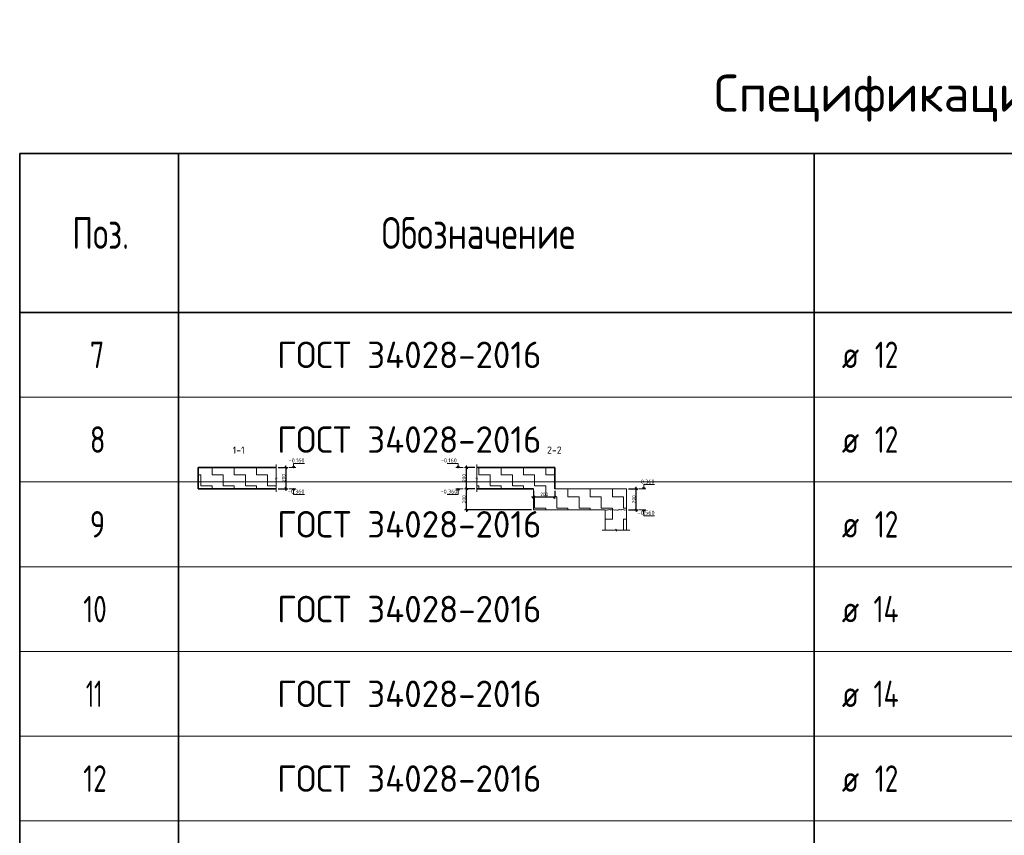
# Model space of a CAD drawing. Header units: metres. Extents: x -38 to 100, y -15 to 19.
# Tile 31 of 40: x 70 to 79, y 10 to 17. Entities that reach past the tile are written whole.
import ezdxf

# ---------------------------------------------------------------- set-up
doc = ezdxf.new("R2010")
doc.units = ezdxf.units.M
doc.header["$PDMODE"] = 65
doc.layers.add('XR$4$ВК__отв в полу 1-2 эт', color=220, linetype='Continuous', lineweight=25)
doc.layers.add('XR$4$Размерная линия_ общее', color=7, linetype='Continuous', lineweight=13)
doc.styles.add('ISOCPEUR', font='txt')
doc.dimstyles.new('DIMSTYLE_11', dxfattribs={"dimtxt": 0.033, "dimasz": 0.0375, "dimexe": 0, "dimexo": 0, "dimgap": 0.0165, "dimtad": 2, "dimdec": 0, "dimlfac": 1000, "dimrnd": 1, "dimzin": 12, "dimdsep": 46, "dimtxsty": 'ISOCPEUR', "dimblk1": 'ALL_ML_STRICH', "dimblk2": 'ALL_ML_STRICH', "dimsah": 1, "dimcen": 0, "dimclrd": 7, "dimclre": 256, "dimclrt": 7, "dimadec": 0, "dimazin": 0, "dimtfac": 1, "dimtdec": 0, "dimtix": 1, "dimtmove": 2, "dimatfit": 3, "dimfxl": 0, "dimtzin": 0, "dimlwd": 0, "dimlwe": -3, "dimarcsym": 0})
pattern_1 = [(0, (0.21, 0.21), (0.105, 0.105), [0.105, -0.105]), (90, (0.21, 0.21), (-0.105, 0.105), [0.105, -0.105])]

# ---------------------------------------------------------------- blocks, each defined once
blk = doc.blocks.new('ЭЛЕМЕНТ_УЗОРА_1')
at = {"color": 7, "linetype": 'Continuous', "lineweight": 13, "transparency": 33554687}
blk.add_line((72.0051, 12.8573), (72.0051, 12.8573), dxfattribs=at)
blk.add_lwpolyline([(72.0051, 13.1173), (72.0051, 12.9901), (72.0151, 12.9865), (71.9951, 12.9816), (72.0051, 12.9774), (72.0051, 12.8573)], dxfattribs=at)
blk = doc.blocks.new('ЭЛЕМЕНТ_УЗОРА_2')
at = {"color": 7, "linetype": 'Continuous', "lineweight": 13, "transparency": 33554687}
blk.add_line((73.8995, 12.8573), (73.8995, 12.8573), dxfattribs=at)
blk.add_lwpolyline([(73.8995, 13.1173), (73.8995, 12.9901), (73.8895, 12.9865), (73.9095, 12.9816), (73.8995, 12.9774), (73.8995, 12.8573)], dxfattribs=at)
blk = doc.blocks.new('ЭЛЕМЕНТ_УЗОРА_3')
at = {"color": 7, "linetype": 'Continuous', "lineweight": 13, "transparency": 33554687}
blk.add_line((75.343, 12.4969), (75.343, 12.4969), dxfattribs=at)
blk.add_lwpolyline([(75.083, 12.4969), (75.2101, 12.4969), (75.2138, 12.5069), (75.2187, 12.4869), (75.2229, 12.4969), (75.343, 12.4969)], dxfattribs=at)
blk = doc.blocks.new('ЭЛЕМЕНТ_УЗОРА_4')
at = {"color": 7, "linetype": 'Continuous', "lineweight": 13, "transparency": 33554687}
blk.add_line((75.313, 12.6873), (75.313, 12.6873), dxfattribs=at)
for points in [[(75.113, 12.6873), (75.123, 12.6843), (75.1273, 12.6857), (75.133, 12.6903), (75.143, 12.6903), (75.1491, 12.6911), (75.1585, 12.688), (75.1699, 12.6882), (75.1789, 12.6908), (75.1888, 12.6891), (75.1984, 12.685), (75.213, 12.6873)], [(75.213, 12.6873), (75.223, 12.6843), (75.2273, 12.6857), (75.233, 12.6903), (75.243, 12.6903), (75.2491, 12.6911), (75.2585, 12.688), (75.2699, 12.6882), (75.2789, 12.6908), (75.2888, 12.6891), (75.2984, 12.685), (75.313, 12.6873)]]:
    blk.add_lwpolyline(points, dxfattribs=at)
blk = doc.blocks.new('ALL_ML_STRICH')
at = {"color": 0, "linetype": 'ByBlock', "lineweight": -2}
for p, q in [((-1, 0), (0.5, 0)), ((-0.3, -0.3), (0.3, 0.3)), ((0, -0.5), (0, 0.5))]:
    blk.add_line(p, q, dxfattribs=at)
blk = doc.blocks.new('*D146')
at = {"layer": 'DEFPOINTS', "color": 7, "linetype": 'Continuous', "lineweight": 13, "transparency": 33554687}
for p in [(73.8995, 12.8873), (73.803, 12.6873), (74.435, 12.6873)]:
    blk.add_point(p, dxfattribs=at)
at = {"layer": 'XR$4$Размерная линия_ общее', "color": 253, "linetype": 'Continuous', "lineweight": -2, "true_color": 0xa0a0a0, "transparency": 33554687}
for p, q in [((73.8795, 12.8873), (73.803, 12.8873)), ((74.415, 12.6873), (73.803, 12.6873))]:
    blk.add_line(p, q, dxfattribs=at)
at = {"layer": 'XR$4$Размерная линия_ общее', "color": 7, "linetype": 'Continuous', "lineweight": -2, "transparency": 33554687}
blk.add_line((73.803, 12.6873), (73.803, 12.8873), dxfattribs=at)
at = {"layer": 'XR$4$Размерная линия_ общее', "color": 7, "linetype": 'Continuous', "lineweight": 13, "transparency": 33554687, "xscale": 0.0375, "yscale": 0.0375, "zscale": 0.0375}
for p, rotation in [((73.803, 12.8873), 90), ((73.803, 12.6873), 270)]:
    blk.add_blockref('ALL_ML_STRICH', p, dxfattribs=dict(at, rotation=rotation))
at = {"layer": 'XR$4$Размерная линия_ общее', "color": 7, "linetype": 'Continuous', "lineweight": 13, "transparency": 33554687, "insert": (73.779, 12.7889), "char_height": 0.033, "width": 0.099, "attachment_point": 5, "rotation": 90, "style": 'ISOCPEUR'}
blk.add_mtext('\\A1;{200}', dxfattribs=at)
blk = doc.blocks.new('*D147')
at = {"layer": 'DEFPOINTS', "color": 7, "linetype": 'Continuous', "lineweight": 13, "transparency": 33554687}
for p in [(73.8995, 13.0873), (73.803, 12.8873), (73.8995, 12.8873)]:
    blk.add_point(p, dxfattribs=at)
at = {"layer": 'XR$4$Размерная линия_ общее', "color": 253, "linetype": 'Continuous', "lineweight": -2, "true_color": 0xa0a0a0, "transparency": 33554687}
for p, q in [((73.8795, 13.0873), (73.803, 13.0873)), ((73.8795, 12.8873), (73.803, 12.8873))]:
    blk.add_line(p, q, dxfattribs=at)
at = {"layer": 'XR$4$Размерная линия_ общее', "color": 7, "linetype": 'Continuous', "lineweight": -2, "transparency": 33554687}
blk.add_line((73.803, 12.8873), (73.803, 13.0873), dxfattribs=at)
at = {"layer": 'XR$4$Размерная линия_ общее', "color": 7, "linetype": 'Continuous', "lineweight": 13, "transparency": 33554687, "xscale": 0.0375, "yscale": 0.0375, "zscale": 0.0375}
for p, rotation in [((73.803, 13.0873), 90), ((73.803, 12.8873), 270)]:
    blk.add_blockref('ALL_ML_STRICH', p, dxfattribs=dict(at, rotation=rotation))
at = {"layer": 'XR$4$Размерная линия_ общее', "color": 7, "linetype": 'Continuous', "lineweight": 13, "transparency": 33554687, "insert": (73.779, 12.9889), "char_height": 0.033, "width": 0.099, "attachment_point": 5, "rotation": 90, "style": 'ISOCPEUR'}
blk.add_mtext('\\A1;{200}', dxfattribs=at)
blk = doc.blocks.new('*D148')
at = {"layer": 'DEFPOINTS', "color": 7, "linetype": 'Continuous', "lineweight": 13, "transparency": 33554687}
for p in [(75.313, 12.8873), (75.313, 12.6873), (75.4054, 12.6873)]:
    blk.add_point(p, dxfattribs=at)
at = {"layer": 'XR$4$Размерная линия_ общее', "color": 253, "linetype": 'Continuous', "lineweight": -2, "true_color": 0xa0a0a0, "transparency": 33554687}
for p, q in [((75.333, 12.8873), (75.4054, 12.8873)), ((75.333, 12.6873), (75.4054, 12.6873))]:
    blk.add_line(p, q, dxfattribs=at)
at = {"layer": 'XR$4$Размерная линия_ общее', "color": 7, "linetype": 'Continuous', "lineweight": -2, "transparency": 33554687}
blk.add_line((75.4054, 12.6873), (75.4054, 12.8873), dxfattribs=at)
at = {"layer": 'XR$4$Размерная линия_ общее', "color": 7, "linetype": 'Continuous', "lineweight": 13, "transparency": 33554687, "xscale": 0.0375, "yscale": 0.0375, "zscale": 0.0375}
for p, rotation in [((75.4054, 12.8873), 90), ((75.4054, 12.6873), 270)]:
    blk.add_blockref('ALL_ML_STRICH', p, dxfattribs=dict(at, rotation=rotation))
at = {"layer": 'XR$4$Размерная линия_ общее', "color": 7, "linetype": 'Continuous', "lineweight": 13, "transparency": 33554687, "insert": (75.3814, 12.7889), "char_height": 0.033, "width": 0.099, "attachment_point": 5, "rotation": 90, "style": 'ISOCPEUR'}
blk.add_mtext('\\A1;{200}', dxfattribs=at)
blk = doc.blocks.new('*D149')
at = {"layer": 'DEFPOINTS', "color": 7, "linetype": 'Continuous', "lineweight": 13, "transparency": 33554687}
for p in [(74.435, 12.8873), (74.635, 12.8873), (74.435, 12.8105)]:
    blk.add_point(p, dxfattribs=at)
at = {"layer": 'XR$4$Размерная линия_ общее', "color": 253, "linetype": 'Continuous', "lineweight": -2, "true_color": 0xa0a0a0, "transparency": 33554687}
for p, q in [((74.435, 12.8673), (74.435, 12.8105)), ((74.635, 12.8673), (74.635, 12.8105))]:
    blk.add_line(p, q, dxfattribs=at)
at = {"layer": 'XR$4$Размерная линия_ общее', "color": 7, "linetype": 'Continuous', "lineweight": -2, "transparency": 33554687}
blk.add_line((74.435, 12.8105), (74.635, 12.8105), dxfattribs=at)
at = {"layer": 'XR$4$Размерная линия_ общее', "color": 7, "linetype": 'Continuous', "lineweight": 13, "transparency": 33554687, "xscale": 0.0375, "yscale": 0.0375, "zscale": 0.0375, "rotation": 180}
blk.add_blockref('ALL_ML_STRICH', (74.435, 12.8105), dxfattribs=at)
at = {"layer": 'XR$4$Размерная линия_ общее', "color": 7, "linetype": 'Continuous', "lineweight": 13, "transparency": 33554687, "xscale": 0.0375, "yscale": 0.0375, "zscale": 0.0375}
blk.add_blockref('ALL_ML_STRICH', (74.635, 12.8105), dxfattribs=at)
at = {"layer": 'XR$4$Размерная линия_ общее', "color": 7, "linetype": 'Continuous', "lineweight": 13, "transparency": 33554687, "insert": (74.5366, 12.8345), "char_height": 0.033, "width": 0.099, "attachment_point": 5, "style": 'ISOCPEUR'}
blk.add_mtext('\\A1;{200}', dxfattribs=at)
blk = doc.blocks.new('*D179')
at = {"layer": 'DEFPOINTS', "color": 7, "linetype": 'Continuous', "lineweight": 13, "transparency": 33554687}
for p in [(72.0051, 13.0873), (72.0975, 13.0873), (72.0051, 12.8873)]:
    blk.add_point(p, dxfattribs=at)
at = {"layer": 'XR$4$Размерная линия_ общее', "color": 253, "linetype": 'Continuous', "lineweight": -2, "true_color": 0xa0a0a0, "transparency": 33554687}
for p, q in [((72.0251, 13.0873), (72.0975, 13.0873)), ((72.0251, 12.8873), (72.0975, 12.8873))]:
    blk.add_line(p, q, dxfattribs=at)
at = {"layer": 'XR$4$Размерная линия_ общее', "color": 7, "linetype": 'Continuous', "lineweight": -2, "transparency": 33554687}
blk.add_line((72.0975, 13.0873), (72.0975, 12.8873), dxfattribs=at)
at = {"layer": 'XR$4$Размерная линия_ общее', "color": 7, "linetype": 'Continuous', "lineweight": 13, "transparency": 33554687, "xscale": 0.0375, "yscale": 0.0375, "zscale": 0.0375}
for p, rotation in [((72.0975, 13.0873), 90), ((72.0975, 12.8873), 270)]:
    blk.add_blockref('ALL_ML_STRICH', p, dxfattribs=dict(at, rotation=rotation))
at = {"layer": 'XR$4$Размерная линия_ общее', "color": 7, "linetype": 'Continuous', "lineweight": 13, "transparency": 33554687, "insert": (72.076, 12.9889), "char_height": 0.033, "width": 0.099, "attachment_point": 5, "rotation": 90, "style": 'ISOCPEUR'}
blk.add_mtext('\\A1;{200}', dxfattribs=at)
blk = doc.blocks.new('СЛОЖНЫЙ_ОБЪЕКТ_17')
at = {"color": 7, "linetype": 'Continuous', "lineweight": 13, "transparency": 33554687}
blk.add_line((72.1905, 13.0873), (72.1238, 13.0873), dxfattribs=at)
blk.add_lwpolyline([(72.1705, 13.0873), (72.1705, 13.1273), (72.2728, 13.1273)], dxfattribs=at)
at = {"color": 7, "linetype": 'Continuous', "lineweight": 35, "transparency": 33554687}
blk.add_lwpolyline([(72.1584, 13.0994), (72.1705, 13.0873), (72.1826, 13.0994)], dxfattribs=at)
blk = doc.blocks.new('СЛОЖНЫЙ_ОБЪЕКТ_18')
at = {"color": 7, "linetype": 'Continuous', "lineweight": 13, "transparency": 33554687}
blk.add_line((72.1905, 12.8873), (72.1238, 12.8873), dxfattribs=at)
at = {"color": 7, "linetype": 'Continuous', "lineweight": 35, "transparency": 33554687}
blk.add_lwpolyline([(72.1584, 12.8752), (72.1705, 12.8873), (72.1826, 12.8752)], dxfattribs=at)
at = {"color": 7, "linetype": 'Continuous', "lineweight": 13, "transparency": 33554687}
blk.add_lwpolyline([(72.1705, 12.8873), (72.1705, 12.8333), (72.2728, 12.8333)], dxfattribs=at)
blk = doc.blocks.new('СЛОЖНЫЙ_ОБЪЕКТ_19')
at = {"color": 7, "linetype": 'Continuous', "lineweight": 13, "transparency": 33554687}
blk.add_line((75.4954, 12.8873), (75.4287, 12.8873), dxfattribs=at)
blk.add_lwpolyline([(75.4754, 12.8873), (75.4754, 12.9273), (75.5777, 12.9273)], dxfattribs=at)
at = {"color": 7, "linetype": 'Continuous', "lineweight": 35, "transparency": 33554687}
blk.add_lwpolyline([(75.4633, 12.8994), (75.4754, 12.8873), (75.4875, 12.8994)], dxfattribs=at)
blk = doc.blocks.new('СЛОЖНЫЙ_ОБЪЕКТ_20')
at = {"color": 7, "linetype": 'Continuous', "lineweight": 13, "transparency": 33554687}
blk.add_line((75.4954, 12.6873), (75.4287, 12.6873), dxfattribs=at)
at = {"color": 7, "linetype": 'Continuous', "lineweight": 35, "transparency": 33554687}
blk.add_lwpolyline([(75.4633, 12.6752), (75.4754, 12.6873), (75.4875, 12.6752)], dxfattribs=at)
at = {"color": 7, "linetype": 'Continuous', "lineweight": 13, "transparency": 33554687}
blk.add_lwpolyline([(75.4754, 12.6873), (75.4754, 12.6333), (75.5777, 12.6333)], dxfattribs=at)
blk = doc.blocks.new('СЛОЖНЫЙ_ОБЪЕКТ_21')
at = {"color": 7, "linetype": 'Continuous', "lineweight": 13, "transparency": 33554687}
blk.add_line((73.703, 13.0873), (73.7697, 13.0873), dxfattribs=at)
blk.add_lwpolyline([(73.723, 13.0873), (73.723, 13.1273), (73.6207, 13.1273)], dxfattribs=at)
at = {"color": 7, "linetype": 'Continuous', "lineweight": 35, "transparency": 33554687}
blk.add_lwpolyline([(73.7351, 13.0994), (73.723, 13.0873), (73.7109, 13.0994)], dxfattribs=at)
blk = doc.blocks.new('СЛОЖНЫЙ_ОБЪЕКТ_22')
at = {"color": 7, "linetype": 'Continuous', "lineweight": 13, "transparency": 33554687}
blk.add_line((73.703, 12.8873), (73.7697, 12.8873), dxfattribs=at)
blk.add_lwpolyline([(73.723, 12.8873), (73.723, 12.8333), (73.6207, 12.8333)], dxfattribs=at)
at = {"color": 7, "linetype": 'Continuous', "lineweight": 35, "transparency": 33554687}
blk.add_lwpolyline([(73.7351, 12.8752), (73.723, 12.8873), (73.7109, 12.8752)], dxfattribs=at)

msp = doc.modelspace()

# ---------------------------------------------------------------- hatches: boundary and pattern name
at = {"linetype": 'Continuous', "lineweight": 13, "transparency": 33554687}
h = msp.add_hatch(dxfattribs=at)
h.set_pattern_fill('____', scale=0.105, style=0, pattern_type=2)
h.set_pattern_definition(pattern_1)
h.paths.add_polyline_path([(71.2696, 13.0873), (71.2696, 12.8873), (72.0051, 12.8873), (72.0051, 13.0873)], flags=0)
h = msp.add_hatch(dxfattribs=at)
h.set_pattern_fill('____', scale=0.105, style=0, pattern_type=2)
h.set_pattern_definition(pattern_1)
h.paths.add_polyline_path([(74.435, 12.6873), (75.313, 12.6873), (75.313, 12.8873), (74.635, 12.8873), (74.635, 13.0873), (73.8995, 13.0873), (73.8995, 12.8873), (74.435, 12.8873)], flags=0)
h = msp.add_hatch(dxfattribs=at)
h.set_pattern_fill('____', color=254, scale=0.105, angle=90, style=0, pattern_type=2)
h.set_pattern_definition([(90, (-0.21, 0.21), (-0.105, 0.105), [0.105, -0.105]), (180, (-0.21, 0.21), (-0.105, -0.105), [0.105, -0.105])])
h.paths.add_polyline_path([(75.113, 12.4969), (75.313, 12.4969), (75.313, 12.6873), (75.113, 12.6873)], flags=0)

# ---------------------------------------------------------------- linework, layer by layer
at = {"color": 7, "linetype": 'Continuous', "lineweight": 35, "transparency": 33554687}
for p, q in [((88.0842, 16.0519), (69.5842, 16.0519)), ((69.5842, 16.0519), (69.5842, 14.5519)), ((71.0842, 16.0519), (71.0842, 14.5519)), ((77.0842, 16.0519), (77.0842, 14.5519)), ((88.0842, 14.5519), (69.5842, 14.5519)), ((69.5842, 14.5519), (69.5842, 13.7519)), ((71.0842, 14.5519), (71.0842, 13.7519)), ((77.0842, 14.5519), (77.0842, 13.7519)), ((69.5842, 13.7519), (69.5842, 12.9519)), ((71.0842, 13.7519), (71.0842, 12.9519)), ((77.0842, 13.7519), (77.0842, 12.9519)), ((69.5842, 12.9519), (69.5842, 12.1519)), ((71.0842, 12.9519), (71.0842, 12.1519)), ((77.0842, 12.9519), (77.0842, 12.1519)), ((74.435, 12.8873), (73.8995, 12.8873)), ((69.5842, 12.1519), (69.5842, 11.3519)), ((71.0842, 12.1519), (71.0842, 11.3519)), ((77.0842, 12.1519), (77.0842, 11.3519)), ((69.5842, 11.3519), (69.5842, 10.5519)), ((71.0842, 11.3519), (71.0842, 10.5519)), ((77.0842, 11.3519), (77.0842, 10.5519)), ((69.5842, 10.5519), (69.5842, 9.7519)), ((71.0842, 10.5519), (71.0842, 9.7519)), ((77.0842, 10.5519), (77.0842, 9.7519)), ((69.5842, 9.7519), (69.5842, 8.9519)), ((71.0842, 9.7519), (71.0842, 8.9519)), ((77.0842, 9.7519), (77.0842, 8.9519))]:
    msp.add_line(p, q, dxfattribs=at)
at = {"color": 7, "linetype": 'Continuous', "lineweight": 13, "transparency": 33554687}
for p, q in [((88.0842, 13.7519), (69.5842, 13.7519)), ((88.0842, 12.9519), (69.5842, 12.9519)), ((88.0842, 12.1519), (69.5842, 12.1519)), ((88.0842, 11.3519), (69.5842, 11.3519)), ((88.0842, 10.5519), (69.5842, 10.5519)), ((88.0842, 9.7519), (69.5842, 9.7519))]:
    msp.add_line(p, q, dxfattribs=at)
at = {"color": 7, "linetype": 'Continuous', "lineweight": 35, "transparency": 33554687}
for points in [[(72.0051, 13.0873), (71.2696, 13.0873), (71.2696, 12.8873), (72.0051, 12.8873)], [(73.8995, 13.0873), (74.635, 13.0873), (74.635, 12.8873)]]:
    msp.add_lwpolyline(points, dxfattribs=at)
at = {"layer": 'XR$4$ВК__отв в полу 1-2 эт', "color": 7, "linetype": 'Continuous', "lineweight": 13, "transparency": 33554687}
for p, q in [((75.313, 12.8873), (74.635, 12.8873)), ((75.313, 12.6873), (75.313, 12.8873)), ((75.113, 12.6873), (75.113, 12.4969)), ((75.313, 12.4969), (75.313, 12.6873))]:
    msp.add_line(p, q, dxfattribs=at)
msp.add_lwpolyline([(74.435, 12.8873), (74.435, 12.6873), (75.113, 12.6873)], dxfattribs=at)

# ---------------------------------------------------------------- block references
at = {"color": 7, "linetype": 'Continuous', "lineweight": 13, "transparency": 33554687}
for name in ['ЭЛЕМЕНТ_УЗОРА_1', 'ЭЛЕМЕНТ_УЗОРА_2', 'ЭЛЕМЕНТ_УЗОРА_4', 'ЭЛЕМЕНТ_УЗОРА_3']:
    msp.add_blockref(name, (0, 0), dxfattribs=at)
at = {"color": 7, "linetype": 'Continuous', "lineweight": 35, "transparency": 33554687}
for name in ['СЛОЖНЫЙ_ОБЪЕКТ_17', 'СЛОЖНЫЙ_ОБЪЕКТ_21', 'СЛОЖНЫЙ_ОБЪЕКТ_19', 'СЛОЖНЫЙ_ОБЪЕКТ_18', 'СЛОЖНЫЙ_ОБЪЕКТ_22', 'СЛОЖНЫЙ_ОБЪЕКТ_20']:
    msp.add_blockref(name, (0, 0), dxfattribs=at)

# ---------------------------------------------------------------- texts
at = {"color": 7, "linetype": 'Continuous', "lineweight": 35, "transparency": 33554687, "attachment_point": 7, "style": 'ISOCPEUR'}
for s, insert, char_height, width in [('\\W0.99;Спецификация стержней', (76.1392, 16.3519), 0.35, 5.559674), ('\\W0.74;Поз.', (70.0806, 15.1519), 0.3, 0.698388), ('\\W0.78;Обозначение', (72.9999, 15.1519), 0.3, 1.999529), ('\\W0.78;7', (70.2467, 14.0269), 0.25, 0.272006), ('\\W0.96;ГОСТ 34028-2016', (72.015, 14.0269), 0.25, 2.743715), ('\\W0.75;12', (77.6569, 14.0269), 0.25, 0.393567), ('\\W0.82;ø', (77.3461, 14.0269), 0.25, 0.327205), ('\\W0.78;8', (70.2467, 13.2269), 0.25, 0.272006), ('\\W0.96;ГОСТ 34028-2016', (72.015, 13.2269), 0.25, 2.743715), ('\\W0.75;12', (77.6569, 13.2269), 0.25, 0.393567), ('\\W0.82;ø', (77.3461, 13.2269), 0.25, 0.327205), ('\\W0.78;9', (70.2467, 12.4269), 0.25, 0.272006), ('\\W0.96;ГОСТ 34028-2016', (72.015, 12.4269), 0.25, 2.743715), ('\\W0.75;12', (77.6569, 12.4269), 0.25, 0.393567), ('\\W0.82;ø', (77.3461, 12.4269), 0.25, 0.327205), ('\\W0.75;10', (70.1842, 11.6269), 0.25, 0.393567), ('\\W0.96;ГОСТ 34028-2016', (72.015, 11.6269), 0.25, 2.743715), ('\\W0.82;ø', (77.3461, 11.6269), 0.25, 0.327205), ('\\W0.76;14', (77.6444, 11.6269), 0.25, 0.420468), ('\\W0.62;11', (70.2092, 10.8269), 0.25, 0.328125), ('\\W0.96;ГОСТ 34028-2016', (72.015, 10.8269), 0.25, 2.743715), ('\\W0.76;14', (77.6444, 10.8269), 0.25, 0.420468), ('\\W0.82;ø', (77.3461, 10.8269), 0.25, 0.327205), ('\\W0.75;12', (70.1842, 10.0269), 0.25, 0.393567), ('\\W0.96;ГОСТ 34028-2016', (72.015, 10.0269), 0.25, 2.743715), ('\\W0.75;12', (77.6569, 10.0269), 0.25, 0.393567), ('\\W0.82;ø', (77.3461, 10.0269), 0.25, 0.327205)]:
    msp.add_mtext(s, dxfattribs=dict(at, insert=insert, char_height=char_height, width=width))
at = {"color": 7, "linetype": 'Continuous', "lineweight": 50, "transparency": 33554687, "char_height": 0.0675, "attachment_point": 5, "style": 'ISOCPEUR'}
for s, insert, width in [('\\A1;{\\fISOCPEUR|i0|b0;\\H0.067500;\\W1.000000;\\C7;1-1}\\P', (71.6518, 13.2527), 0.139696), ('\\A1;{\\fISOCPEUR|i0|b0;\\H0.067500;\\W1.000000;\\C7;2-2}\\P', (74.6318, 13.2527), 0.172565)]:
    msp.add_mtext(s, dxfattribs=dict(at, insert=insert, width=width))
at = {"color": 7, "linetype": 'Continuous', "lineweight": 13, "transparency": 33554687, "char_height": 0.0375, "attachment_point": 9, "style": 'ISOCPEUR'}
for s, insert, width in [('\\A1;{\\fISOCPEUR|i0|b0;\\H0.037500;\\W1.000000;\\C7;-0.160}\\P', (72.2728, 13.1365), 0.151875), ('\\A1;{\\fISOCPEUR|i0|b0;\\H0.037500;\\W1.000000;\\C7;-0.160}\\P', (73.7107, 13.1365), 0.151875), ('\\A1;{\\fISOCPEUR|i0|b0;\\H0.037500;\\W1.000000;\\C7;-0.360}\\P', (75.5777, 12.9365), 0.160312), ('\\A1;{\\fISOCPEUR|i0|b0;\\H0.037500;\\W1.000000;\\C7;-0.360}\\P', (72.2728, 12.8425), 0.160312), ('\\A1;{\\fISOCPEUR|i0|b0;\\H0.037500;\\W1.000000;\\C7;-0.360}\\P', (73.7157, 12.8425), 0.160312), ('\\A1;{\\fISOCPEUR|i0|b0;\\H0.037500;\\W1.000000;\\C7;-0.560}\\P', (75.5777, 12.6425), 0.160312)]:
    msp.add_mtext(s, dxfattribs=dict(at, insert=insert, width=width))

# ---------------------------------------------------------------- dimensions: what is measured, and where the dimension line sits
at = {"layer": 'XR$4$Размерная линия_ общее', "color": 7, "linetype": 'Continuous', "lineweight": 13, "transparency": 33554687}
for base, p1, p2, angle, picture, middle in [((72.0975, 12.8873), (72.0251, 13.0873), (72.0251, 12.8873), 270, '*D179', (72.076, 12.9889)), ((73.803, 13.0873), (73.8795, 12.8873), (73.8795, 13.0873), 90, '*D147', (73.779, 12.9889)), ((73.803, 12.8873), (74.415, 12.6873), (73.8795, 12.8873), 90, '*D146', (73.779, 12.7889)), ((75.4054, 12.8873), (75.333, 12.6873), (75.333, 12.8873), 90, '*D148', (75.3814, 12.7889))]:
    dim = msp.add_linear_dim(base=base, p1=p1, p2=p2, angle=angle, dimstyle='DIMSTYLE_11', override={"dimpost": '<>', "dimclrd": 7, "dimclre": 253, "dimclrt": 7, "dimlwd": 0, "dimlwe": 65533}, dxfattribs=at)
    dim.commit()
    dim.dimension.update_dxf_attribs({"geometry": picture, "text_midpoint": middle, "dimtype": 160})
dim = msp.add_linear_dim(base=(74.635, 12.8105), p1=(74.435, 12.8673), p2=(74.635, 12.8673), dimstyle='DIMSTYLE_11', override={"dimpost": '<>', "dimclrd": 7, "dimclre": 253, "dimclrt": 7, "dimlwd": 0, "dimlwe": 65533}, dxfattribs=at)
dim.commit()
dim.dimension.update_dxf_attribs({"geometry": '*D149', "text_midpoint": (74.5366, 12.8345), "dimtype": 160})

doc.saveas('drawing.dxf')
